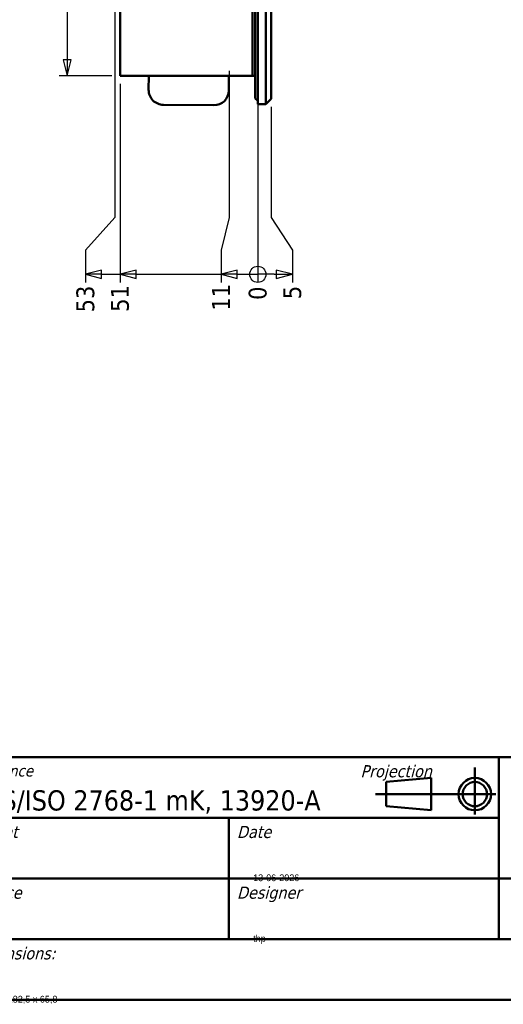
# Model space of a CAD drawing. Header units: millimetres. Extents: x 30 to 861, y 28 to 600.
# Tile 12 of 43: x 434 to 613, y 28 to 393. Entities that reach past the tile are written whole.
import ezdxf
from ezdxf.enums import TextEntityAlignment as Align

# ---------------------------------------------------------------- set-up
doc = ezdxf.new("R2018")
doc.units = ezdxf.units.MM
doc.header["$LTSCALE"] = 3
for name, color, linetype, lineweight in [('Border (ISO)', 7, 'Continuous', 50), ('Dimension (ISO)', 7, 'Continuous', 25), ('Title (ISO)', 7, 'Continuous', 50), ('Visible (ISO)', 7, 'Continuous', 50)]:
    doc.layers.add(name, color=color, linetype=linetype, lineweight=lineweight)
doc.styles.add('Note Text (ISO)', font='tahoma.ttf')
doc.styles.get("Standard").update_dxf_attribs({"font": 'tahoma.ttf'})
doc.dimstyles.new('Default (ISO)', dxfattribs={"dimscale": 3, "dimtxt": 2.2, "dimasz": 2, "dimexe": 1, "dimexo": 1, "dimgap": 0.762, "dimtad": 1, "dimdec": 1, "dimtxsty": 'Note Text (ISO)', "dimblk": 'Filled-1', "dimcen": 0.09, "dimdle": 10, "dimclrd": 256, "dimclre": 256, "dimclrt": 256, "dimadec": 0, "dimazin": 0, "dimtfac": 0.863636, "dimtdec": 0, "dimtmove": 0, "dimatfit": 3, "dimfxl": 0, "dimtolj": 1, "dimlwd": -1, "dimlwe": -1, "dimarcsym": 0})

# ---------------------------------------------------------------- blocks, each defined once
blk = doc.blocks.new('Borders Border')
at = {"layer": 'Border (ISO)'}
blk.add_line((287, 10), (10, 10), dxfattribs=at)
blk = doc.blocks.new('Title Blocks JKE')
at = {"layer": 'Title (ISO)'}
for p, q in [((100.89, 162.13), (290.89, 162.13)), ((207.56, 162.13), (207.56, 139.63)), ((204.59, 155.05), (204.59, 160.84)), ((193.66, 159.05), (199.2, 159.55)), ((199.2, 159.55), (199.2, 155.55)), ((193.66, 156.05), (193.66, 159.05)), ((207.2, 157.55), (192.34, 157.55)), ((199.2, 155.55), (193.66, 156.05)), ((140.89, 154.63), (207.56, 154.63)), ((174.22, 154.63), (174.22, 139.63)), ((140.89, 147.13), (290.89, 147.13)), ((140.89, 139.63), (290.89, 139.63)), ((290.89, 132.13), (100.89, 132.13))]:
    blk.add_line(p, q, dxfattribs=at)
for radius in [2, 1.5]:
    blk.add_circle((204.59, 157.55), radius, dxfattribs=at)
at = {"layer": 'Title (ISO)', "style": 'Note Text (ISO)'}
for s, insert, char_height, attachment_point in [('\\fTahoma|b0|i1;{\\H1.4000;Tolerance}', (141.89, 161.13), 1.4, 1), ('\\fTahoma|b0|i1;{\\H1.5000;Projection}', (190.47, 161.13), 1.5, 1), ('\\fTahoma|b0|i0;{\\H2.5000;DS/ISO 2768-1 mK, 13920-A}', (143.89, 155.13), 2.5, 7), ('\\fTahoma|b0|i1;{\\H1.5000;Weight}', (141.89, 153.63), 1.5, 1), ('\\fTahoma|b0|i1;{\\H1.5000;Date}', (175.22, 153.63), 1.5, 1), ('\\fTahoma|b0|i1;{\\H1.5000;Surface}', (141.89, 146.13), 1.5, 1), ('\\fTahoma|b0|i1;{\\H1.5000;Designer}', (175.22, 146.13), 1.5, 1), ('\\fTahoma|b0|i1;{\\H1.5000;Dimensions:}', (141.89, 138.63), 1.5, 1)]:
    blk.add_mtext(s, dxfattribs=dict(at, insert=insert, char_height=char_height, attachment_point=attachment_point))
at = {"layer": 'Title (ISO)', "lineweight": 30, "flags": 104}
for tag, p in [('DESCRIPTION', (210.56, 158.38)), ('TITLE', (210.56, 154.63)), ('SUBJECT', (210.56, 150.88))]:
    blk.add_attdef(tag, text='', height=2.5, dxfattribs=at).set_placement(p, align=Align.MIDDLE_LEFT)
for tag, height, p in [('MASS\\P3;', 2.5, (143.89, 147.63)), ('CREATION_DATE', 2.5, (177.22, 147.63)), ('Surface', 2.5, (143.89, 140.13)), ('MATERIAL', 2.5, (243.61, 140.13)), ('DESIGNER', 2.5, (177.22, 140.13)), ('Dimension', 2.5, (143.89, 132.63)), ('PART_NUMBER', 2.2, (243.61, 132.63))]:
    blk.add_attdef(tag, text='', height=height, dxfattribs=at).set_placement(p, align=Align.BOTTOM_LEFT)
blk.add_attdef('Sheet_Size', text='', height=2.5, dxfattribs=at).set_placement((215.89, 140.13), align=Align.BOTTOM_CENTER)
blk.add_attdef('REVISION_NUMBER', text='', height=2.2, dxfattribs=at).set_placement((287.39, 134.9), align=Align.MIDDLE_CENTER)
blk = doc.blocks.new('*D13')
at = {"layer": 'Defpoints', "color": 0, "transparency": 16777216}
for p in [(521.72, 372.02), (521.72, 372.02), (521.72, 295.96)]:
    blk.add_point(p, dxfattribs=at)
at = {"layer": 'Dimension (ISO)', "transparency": 16777216}
blk.add_line((521.72, 369.02), (521.72, 295.96), dxfattribs=at)
at = {"layer": 'Dimension (ISO)', "transparency": 16777216, "insert": (521.72, 289.46), "char_height": 6.6, "attachment_point": 4, "rotation": 90, "style": 'Note Text (ISO)'}
blk.add_mtext('\\A1;0', dxfattribs=at)
blk = doc.blocks.new('Filled-1')
at = {"color": 0}
for p, q in [((0, 0), (-1, 0.25)), ((-1, 0.25), (-1, -0.25)), ((-1, 0), (0, 0)), ((-1, -0.25), (0, 0))]:
    blk.add_line(p, q, dxfattribs=at)
at = {"color": 0, "flags": 128}
blk.add_lwpolyline([(-1, -0.25), (0, 0), (-1, 0.25), (-1, -0.25)], dxfattribs=at)
at = {"color": 0}
blk.add_solid([(-1, -0.25), (0, 0), (-1, 0.25), (-1, -0.25)], dxfattribs=at)
blk = doc.blocks.new('*D14')
at = {"layer": 'Defpoints', "color": 0, "transparency": 16777216}
for p in [(521.72, 372.02), (526.72, 364.02), (534.53, 295.96)]:
    blk.add_point(p, dxfattribs=at)
at = {"layer": 'Dimension (ISO)', "transparency": 16777216}
for p, q in [((526.72, 361.02), (526.72, 319.96)), ((526.72, 319.96), (534.53, 307.96)), ((534.53, 307.96), (534.53, 295.96))]:
    blk.add_line(p, q, dxfattribs=at)
at = {"layer": 'Dimension (ISO)', "transparency": 16777216, "insert": (534.53, 289.74), "char_height": 6.6, "attachment_point": 4, "rotation": 90, "style": 'Note Text (ISO)'}
blk.add_mtext('\\A1;5', dxfattribs=at)
blk = doc.blocks.new('*D15')
at = {"layer": 'Defpoints', "color": 0, "transparency": 16777216}
for p in [(511.09, 377.37), (521.72, 372.02), (508.1, 295.96)]:
    blk.add_point(p, dxfattribs=at)
at = {"layer": 'Dimension (ISO)', "transparency": 16777216}
for p, q in [((511.09, 374.37), (511.09, 319.96)), ((511.09, 319.96), (508.1, 307.96)), ((508.1, 307.96), (508.1, 295.96))]:
    blk.add_line(p, q, dxfattribs=at)
at = {"layer": 'Dimension (ISO)', "transparency": 16777216, "insert": (508.1, 285.5), "char_height": 6.6, "attachment_point": 4, "rotation": 90, "style": 'Note Text (ISO)'}
blk.add_mtext('\\A1;11', dxfattribs=at)
blk = doc.blocks.new('*D16')
at = {"layer": 'Defpoints', "color": 0, "transparency": 16777216}
for p in [(470.72, 372.52), (521.72, 372.02), (470.72, 295.96)]:
    blk.add_point(p, dxfattribs=at)
at = {"layer": 'Dimension (ISO)', "transparency": 16777216}
blk.add_line((470.72, 369.52), (470.72, 295.96), dxfattribs=at)
at = {"layer": 'Dimension (ISO)', "transparency": 16777216, "insert": (470.72, 285.05), "char_height": 6.6, "attachment_point": 4, "rotation": 90, "style": 'Note Text (ISO)'}
blk.add_mtext('\\A1;51', dxfattribs=at)
blk = doc.blocks.new('*D17')
at = {"layer": 'Defpoints', "color": 0, "transparency": 16777216}
for p in [(468.72, 409.2), (521.72, 372.02), (457.9, 295.96)]:
    blk.add_point(p, dxfattribs=at)
at = {"layer": 'Dimension (ISO)', "transparency": 16777216}
for p, q in [((468.72, 406.2), (468.72, 319.96)), ((468.72, 319.96), (457.9, 307.96)), ((457.9, 307.96), (457.9, 295.96))]:
    blk.add_line(p, q, dxfattribs=at)
at = {"layer": 'Dimension (ISO)', "transparency": 16777216, "insert": (457.9, 284.83), "char_height": 6.6, "attachment_point": 4, "rotation": 90, "style": 'Note Text (ISO)'}
blk.add_mtext('\\A1;53', dxfattribs=at)
blk = doc.blocks.new('2dTransSymbol2')
at = {"layer": 'Dimension (ISO)'}
for p, q in [((154.63, 100.15), (152.63, 99.65)), ((154.63, 99.15), (154.63, 100.15)), ((158.91, 100.15), (156.91, 99.65)), ((158.91, 99.15), (158.91, 100.15)), ((171.37, 100.15), (169.37, 99.65)), ((171.37, 99.15), (171.37, 100.15)), ((178.18, 99.65), (176.18, 100.15)), ((176.18, 100.15), (176.18, 99.15)), ((154.63, 99.65), (152.63, 99.65)), ((152.63, 99.65), (154.63, 99.15)), ((154.63, 99.65), (156.91, 99.65)), ((158.91, 99.65), (156.91, 99.65)), ((156.91, 99.65), (158.91, 99.15)), ((158.91, 99.65), (169.37, 99.65)), ((171.37, 99.65), (169.37, 99.65)), ((169.37, 99.65), (171.37, 99.15)), ((171.37, 99.65), (173.91, 99.65)), ((175.91, 99.65), (173.91, 99.65)), ((175.91, 99.65), (176.18, 99.65)), ((176.18, 99.65), (178.18, 99.65)), ((176.18, 99.15), (178.18, 99.65))]:
    blk.add_line(p, q, dxfattribs=at)
at = {"layer": 'Dimension (ISO)', "flags": 128}
for points in [[(154.63, 100.15), (152.63, 99.65), (154.63, 99.15), (154.63, 100.15)], [(158.91, 100.15), (156.91, 99.65), (158.91, 99.15), (158.91, 100.15)], [(171.37, 100.15), (169.37, 99.65), (171.37, 99.15), (171.37, 100.15)], [(176.18, 99.15), (178.18, 99.65), (176.18, 100.15), (176.18, 99.15)]]:
    blk.add_lwpolyline(points, dxfattribs=at)
at = {"layer": 'Dimension (ISO)'}
blk.add_circle((173.91, 99.65), 1, dxfattribs=at)
for points in [[(154.63, 100.15), (152.63, 99.65), (154.63, 99.15), (154.63, 100.15)], [(158.91, 100.15), (156.91, 99.65), (158.91, 99.15), (158.91, 100.15)], [(171.37, 100.15), (169.37, 99.65), (171.37, 99.15), (171.37, 100.15)], [(176.18, 99.15), (178.18, 99.65), (176.18, 100.15), (176.18, 99.15)]]:
    blk.add_solid(points, dxfattribs=at)
blk = doc.blocks.new('*D21')
at = {"layer": 'Defpoints', "color": 0, "transparency": 16777216}
for p in [(472.72, 531.52), (451.12, 372.52), (470.72, 372.52)]:
    blk.add_point(p, dxfattribs=at)
at = {"layer": 'Dimension (ISO)', "transparency": 16777216}
for p, q in [((469.72, 531.52), (448.12, 531.52)), ((451.12, 525.52), (451.12, 378.52)), ((467.72, 372.52), (448.12, 372.52))]:
    blk.add_line(p, q, dxfattribs=at)
at = {"layer": 'Dimension (ISO)', "transparency": 16777216, "xscale": 6, "yscale": 6, "zscale": 6}
for p, rotation in [((451.12, 531.52), 90), ((451.12, 372.52), 270)]:
    blk.add_blockref('Filled-1', p, dxfattribs=dict(at, rotation=rotation))
at = {"layer": 'Dimension (ISO)', "transparency": 16777216, "insert": (441.97, 445.28), "char_height": 6.6, "attachment_point": 1, "rotation": 90, "style": 'Note Text (ISO)'}
blk.add_mtext('\\A1;159', dxfattribs=at)

msp = doc.modelspace()

# ---------------------------------------------------------------- linework, layer by layer
at = {"layer": 'Visible (ISO)'}
for p, q in [((520.72, 533.92), (520.72, 372.12)), ((521.72, 534.02), (521.72, 372.02)), ((524.72, 534.02), (524.72, 372.02)), ((526.72, 372.02), (526.72, 534.02)), ((470.72, 372.52), (470.72, 529.52)), ((519.72, 378.52), (519.72, 525.52)), ((519.72, 372.52), (519.72, 378.52)), ((470.72, 372.52), (472.72, 372.52)), ((518.72, 372.52), (472.72, 372.52)), ((481.3, 367.34), (481.34, 372.52)), ((511, 367.08), (511.04, 372.52)), ((519.72, 372.52), (518.72, 372.52)), ((519.72, 372.52), (520.72, 372.52)), ((520.72, 372.12), (520.72, 364.67)), ((521.72, 362.02), (521.72, 372.02)), ((524.72, 362.02), (524.72, 372.02)), ((526.72, 372.02), (526.72, 364.02)), ((486.75, 361.79), (505.45, 361.62)), ((521.72, 362.02), (524.72, 362.02)), ((524.72, 362.02), (526.72, 364.02))]:
    msp.add_line(p, q, dxfattribs=at)
for centre, radius, start, end in [((486.8, 367.29), 5.5, 179.5, 269.5), ((505.5, 367.12), 5.5, 269.5, 359.5), ((521.87, 364.67), 1.15, 180, 262.5053)]:
    msp.add_arc(centre, radius, start, end, dxfattribs=at)

# ---------------------------------------------------------------- block references
at = {"xscale": 3, "yscale": 3, "zscale": 3}
msp.add_blockref('Borders Border', (0, 0), dxfattribs=at)
ref = msp.add_blockref('Title Blocks JKE', (-11.67, -366.39), dxfattribs=dict(xscale=3, yscale=3, zscale=3))
lines = msp.add_mtext('thp', dxfattribs={"layer": 'Title (ISO)', "insert": (520, 54), "char_height": 2.5, "attachment_point": 1})
ref.add_attrib('DESIGNER', '', (520, 54), dxfattribs={"flags": 104}).embed_mtext(lines)
lines = msp.add_mtext('13-06-2026', dxfattribs={"layer": 'Title (ISO)', "insert": (520, 76.5), "char_height": 2.5, "attachment_point": 1})
ref.add_attrib('CREATION_DATE', '', (520, 76.5), dxfattribs={"flags": 104}).embed_mtext(lines)
lines = msp.add_mtext('232 x 182,5 x 65,8', dxfattribs={"layer": 'Title (ISO)', "insert": (420, 31.5), "char_height": 2.5, "attachment_point": 1})
ref.add_attrib('Dimension', '', (420, 31.5), dxfattribs={"flags": 104}).embed_mtext(lines)
at = {"layer": 'Dimension (ISO)', "xscale": 3, "yscale": 3, "zscale": 3}
msp.add_blockref('2dTransSymbol2', (0, 0), dxfattribs=at)

# ---------------------------------------------------------------- dimensions: what is measured, and where the dimension line sits
at = {"layer": 'Dimension (ISO)'}
dim = msp.add_linear_dim(base=(451.12, 372.52), p1=(472.72, 531.52), p2=(470.72, 372.52), angle=90, dimstyle='Default (ISO)', override={"dimgap": 0.762, "dimdec": 1, "dimtol": 0, "dimlim": 0, "dimtp": 0, "dimtm": 0, "dimtdec": 0, "dimtofl": 0, "dimatfit": 1}, dxfattribs=at)
dim.commit()
dim.dimension.update_dxf_attribs({"geometry": '*D21', "text_midpoint": (451.12, 452.02), "dimtype": 160})
for feature_location, offset, origin, picture, middle in [((468.72, 409.2), (-10.82, -113.24), (521.72, 372.02), '*D17', (457.9, 289.25)), ((511.09, 377.37), (-2.99, -81.41), (521.72, 372.02), '*D15', (508.1, 289.59)), ((470.72, 372.52), (0, -76.56), (521.72, 372.02), '*D16', (470.72, 289.36)), ((521.72307835, 372.01976688), (0, -76.05820838), (521.72307835, 372.01976688), '*D13', (521.72307835, 291.56568608)), ((526.72, 364.02), (7.81, -68.06), (521.72, 372.02), '*D14', (534.53, 291.71))]:
    dim = msp.add_ordinate_dim(feature_location=feature_location, offset=offset, dtype=1, origin=origin, dimstyle='Default (ISO)', override={"dimgap": 0.762, "dimtad": 0, "dimdec": 0, "dimtol": 0, "dimlim": 0, "dimtp": 0, "dimtm": 0, "dimtdec": 0}, dxfattribs=at)
    dim.commit()
    dim.dimension.update_dxf_attribs({"geometry": picture, "text_midpoint": middle})

doc.saveas('drawing.dxf')
